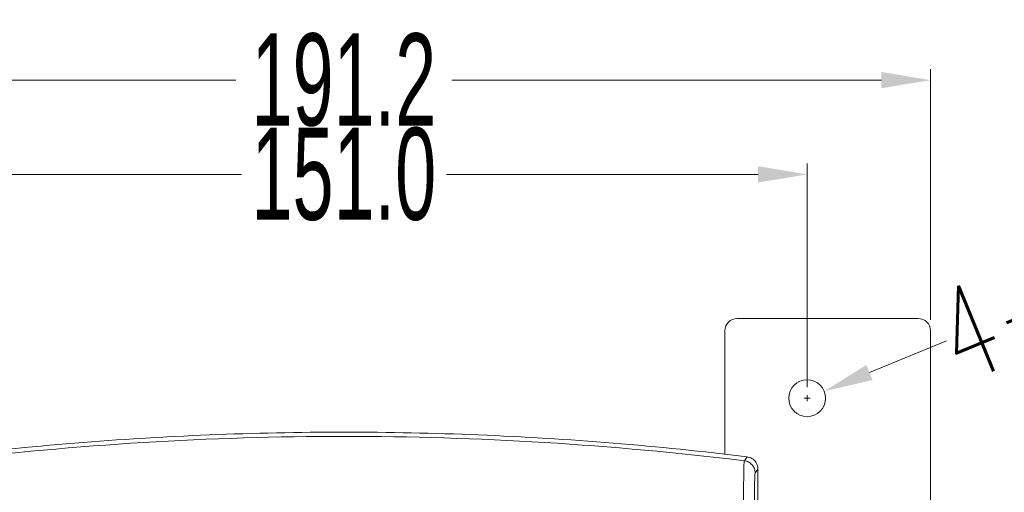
# Model space of a CAD drawing. Header units: millimetres. Extents: x -473 to 23648, y -382 to 1866.
# Tile 194 of 256: x 6243 to 6403, y 385 to 462. Entities that reach past the tile are written whole.
import ezdxf

# ---------------------------------------------------------------- set-up
doc = ezdxf.new("R2010")
doc.units = ezdxf.units.MM
doc.header["$LTSCALE"] = 80
doc.header["$PDMODE"] = 3
doc.header["$PDSIZE"] = 0.3
doc.layers.get('0').update_dxf_attribs({"linetype": 'CONTINUOUS'})
doc.layers.get('DEFPOINTS').update_dxf_attribs({"linetype": 'CONTINUOUS'})
for name, color, linetype in [('02___PRT_ALL_AXES', 7, 'CONTINUOUS'), ('03_ALL_AXES', 7, 'CONTINUOUS'), ('09_ALL_ROUNDS', 7, 'CONTINUOUS')]:
    doc.layers.add(name, color=color, linetype=linetype)
doc.styles.get("Standard").update_dxf_attribs({"font": 'technic_.ttf', "width": 0.7})
doc.dimstyles.get("Standard").update_dxf_attribs({"dimtxt": 3, "dimasz": 3, "dimexe": 0.18, "dimexo": 0.0625, "dimgap": 0.09, "dimtad": 1, "dimdsep": 46, "dimtxsty": 'STANDARD', "dimcen": 0.09, "dimadec": 0, "dimazin": 0, "dimtol": 1, "dimtp": 0.01, "dimtm": 0.01, "dimtfac": 1, "dimtofl": 0, "dimtmove": 0, "dimatfit": 3, "dimfxl": 1, "dimtolj": 1, "dimarcsym": 0})

# ---------------------------------------------------------------- blocks, each defined once
blk = doc.blocks.new('*D45')
at = {"color": 0, "lineweight": 0, "transparency": 16777216}
for p, q in [((6199.86, 412.89), (6199.86, 453.72)), ((6391.06, 412.89), (6391.06, 453.72)), ((6207.86, 451.92), (6277.87, 451.92)), ((6383.06, 451.92), (6313.05, 451.92))]:
    blk.add_line(p, q, dxfattribs=at)
for points in [[(6207.86, 453.26), (6207.86, 450.59), (6199.86, 451.92)], [(6383.06, 450.59), (6383.06, 453.26), (6391.06, 451.92)]]:
    blk.add_solid(points, dxfattribs=at)
at = {"layer": 'DEFPOINTS', "color": 0, "lineweight": 0, "transparency": 16777216}
for p in [(6391.06, 451.92), (6199.86, 411.09), (6391.06, 411.09)]:
    blk.add_point(p, dxfattribs=at)
at = {"color": 0, "lineweight": 0, "transparency": 16777216, "insert": (6295.46, 451.92), "char_height": 15, "attachment_point": 5}
blk.add_mtext('\\A1;191.2', dxfattribs=at)
blk = doc.blocks.new('*D50')
at = {"color": 0, "lineweight": 0, "transparency": 16777216}
for p, q in [((6393.67, 409.47), (6381.13, 404.29)), ((6370.46, 400.09), (6371.46, 400.09)), ((6370.96, 399.59), (6370.96, 400.59))]:
    blk.add_line(p, q, dxfattribs=at)
blk.add_solid([(6380.62, 405.52), (6381.64, 403.06), (6373.74, 401.23)], dxfattribs=at)
at = {"layer": 'DEFPOINTS', "color": 0, "lineweight": 0, "transparency": 16777216}
for p in [(6373.74, 401.23), (6368.19, 398.94)]:
    blk.add_point(p, dxfattribs=at)
at = {"color": 0, "lineweight": 0, "transparency": 16777216, "insert": (6417.21, 419.19), "char_height": 15, "attachment_point": 5, "rotation": 22.4413}
blk.add_mtext('\\A1;\\ftxt.shx;4-%%c6.0', dxfattribs=at)
blk = doc.blocks.new('*D51')
at = {"color": 0, "lineweight": 0, "transparency": 16777216}
for p, q in [((6219.96, 401.89), (6219.96, 438.36)), ((6370.96, 401.89), (6370.96, 438.36)), ((6227.96, 436.56), (6278.75, 436.56)), ((6362.96, 436.56), (6312.18, 436.56))]:
    blk.add_line(p, q, dxfattribs=at)
for points in [[(6227.96, 437.9), (6227.96, 435.23), (6219.96, 436.56)], [(6362.96, 435.23), (6362.96, 437.9), (6370.96, 436.56)]]:
    blk.add_solid(points, dxfattribs=at)
at = {"layer": 'DEFPOINTS', "color": 0, "lineweight": 0, "transparency": 16777216}
for p in [(6370.96, 436.56), (6219.96, 400.09), (6370.96, 400.09)]:
    blk.add_point(p, dxfattribs=at)
at = {"color": 0, "lineweight": 0, "transparency": 16777216, "insert": (6295.46, 436.56), "char_height": 15, "attachment_point": 5}
blk.add_mtext('\\A1;151.0', dxfattribs=at)

msp = doc.modelspace()

# ---------------------------------------------------------------- linework, layer by layer
at = {"layer": '02___PRT_ALL_AXES', "linetype": 'Continuous', "lineweight": 0}
for p, q in [((6360.739, 389.905), (6360.97, 390.223)), ((6360.97, 390.223), (6361.202, 390.541)), ((6362.792, 388.328), (6362.957, 388.556)), ((6362.957, 388.556), (6362.957, 383.093)), ((6362.496, 387.92), (6362.792, 388.328))]:
    msp.add_line(p, q, dxfattribs=at)
for centre, radius, start, end in [((6295.478, -144.807), 538.683, 90.0015, 96.96136), ((6295.45, -144.807), 538.683, 83.03864, 89.9985), ((6360.957, 388.553), 2.003, 72.62413, 82.97985), ((6360.958, 388.556), 1.999, 20.74738, 72.61601), ((6360.957, 388.556), 2, 359.99918, 20.74843)]:
    msp.add_arc(centre, radius, start, end, dxfattribs=at)
for points, knots in [([(6295.464, 394.568), (6288.144, 394.568), (6273.497, 394.269), (6251.567, 392.926), (6236.993, 391.434), (6229.727, 390.541)], [0, 0, 0, 0, 21.9620141, 43.9339203, 65.8975187, 65.8975187, 65.8975187, 65.8975187]), ([(6361.202, 390.541), (6353.936, 391.434), (6339.362, 392.926), (6317.431, 394.269), (6302.785, 394.568), (6295.464, 394.568)], [0, 0, 0, 0, 21.9635984, 43.9355046, 65.8975187, 65.8975187, 65.8975187, 65.8975187]), ([(6360.658, 368.603), (6360.658, 369.673), (6360.658, 371.729), (6360.653, 374.69), (6360.645, 377.411), (6360.636, 379.901), (6360.626, 382.164), (6360.617, 384.189), (6360.617, 385.938), (6360.625, 387.365), (6360.65, 388.447), (6360.659, 389.206), (6360.702, 389.645), (6360.708, 389.859), (6360.739, 389.905)], [0, 0, 0, 0, 3.2110907, 6.1666125, 8.8832702, 11.3732474, 13.6374519, 15.6717099, 17.4487392, 18.886323, 19.9488085, 20.7043628, 21.1414628, 21.3071495, 21.3071495, 21.3071495, 21.3071495]), ([(6360.739, 389.905), (6360.977, 389.876), (6361.447, 389.729), (6362.026, 389.274), (6362.407, 388.645), (6362.496, 388.16), (6362.496, 387.92)], [0, 0, 0, 0, 0.7204539, 1.4409399, 2.1613781, 2.881713, 2.881713, 2.881713, 2.881713]), ([(6362.374, 368.603), (6362.374, 369.416), (6362.374, 370.982), (6362.374, 373.246), (6362.375, 375.342), (6362.377, 377.28), (6362.379, 379.069), (6362.382, 380.717), (6362.385, 382.228), (6362.39, 383.597), (6362.396, 384.811), (6362.404, 385.835), (6362.414, 386.636), (6362.429, 387.207), (6362.442, 387.583), (6362.467, 387.795), (6362.479, 387.897), (6362.496, 387.92)], [0, 0, 0, 0, 2.4389866, 4.6988822, 6.7916516, 8.7269575, 10.5131745, 12.1587312, 13.6711832, 15.0447127, 16.2664148, 17.3135261, 18.1158548, 18.6685834, 19.0325819, 19.2355625, 19.3225254, 19.3225254, 19.3225254, 19.3225254])]:
    msp.add_open_spline(points, degree=3, knots=knots, dxfattribs=at)
at = {"layer": '03_ALL_AXES', "linetype": 'Continuous', "lineweight": 0}
msp.add_circle((6370.964, 400.089), 3, dxfattribs=at)
at = {"layer": '09_ALL_ROUNDS', "linetype": 'Continuous', "lineweight": 0}
for p, q in [((6359.564, 413.089), (6389.064, 413.089)), ((6357.564, 411.089), (6357.564, 390.913)), ((6391.064, 45.089), (6391.064, 411.089))]:
    msp.add_line(p, q, dxfattribs=at)
for centre, start, end in [((6359.564, 411.089), 90, 180), ((6389.064, 411.089), 0, 90)]:
    msp.add_arc(centre, 2, start, end, dxfattribs=at)

# ---------------------------------------------------------------- dimensions: what is measured, and where the dimension line sits
at = {"color": 3, "lineweight": 0}
for base, p1, p2, picture, middle in [((6391.064, 451.922), (6199.864, 411.089), (6391.064, 411.089), '*D45', (6295.464, 451.922)), ((6370.964, 436.564), (6219.964, 400.089), (6370.964, 400.089), '*D51', (6295.464, 436.564))]:
    dim = msp.add_linear_dim(base=base, p1=p1, p2=p2, dimstyle='STANDARD', override={"dimtxt": 15, "dimasz": 8, "dimexe": 1.8, "dimexo": 1.8, "dimtad": 0, "dimdec": 1, "dimzin": 0, "dimdsep": 0, "dimcen": 0.5, "dimtol": 0, "dimtdec": 4, "dimtzin": 0, "dimlwd": 0, "dimlwe": 0}, dxfattribs=at)
    dim.commit()
    dim.dimension.update_dxf_attribs({"geometry": picture, "text_midpoint": middle})
dim = msp.add_diameter_dim_2p(p1=(6368.192, 398.944), p2=(6373.737, 401.235), text='\\ftxt.shx;4-<>', dimstyle='STANDARD', override={"dimtxt": 15, "dimasz": 8, "dimexe": 1.8, "dimexo": 1.8, "dimtad": 0, "dimdec": 1, "dimzin": 0, "dimdsep": 0, "dimcen": 0.5, "dimtol": 0, "dimtdec": 4, "dimtzin": 0, "dimlwd": 0, "dimlwe": 0}, dxfattribs=at)
dim.commit()
dim.dimension.update_dxf_attribs({"geometry": '*D50', "text_midpoint": (6419.913, 412.642), "dimtype": 163})

doc.saveas('drawing.dxf')
